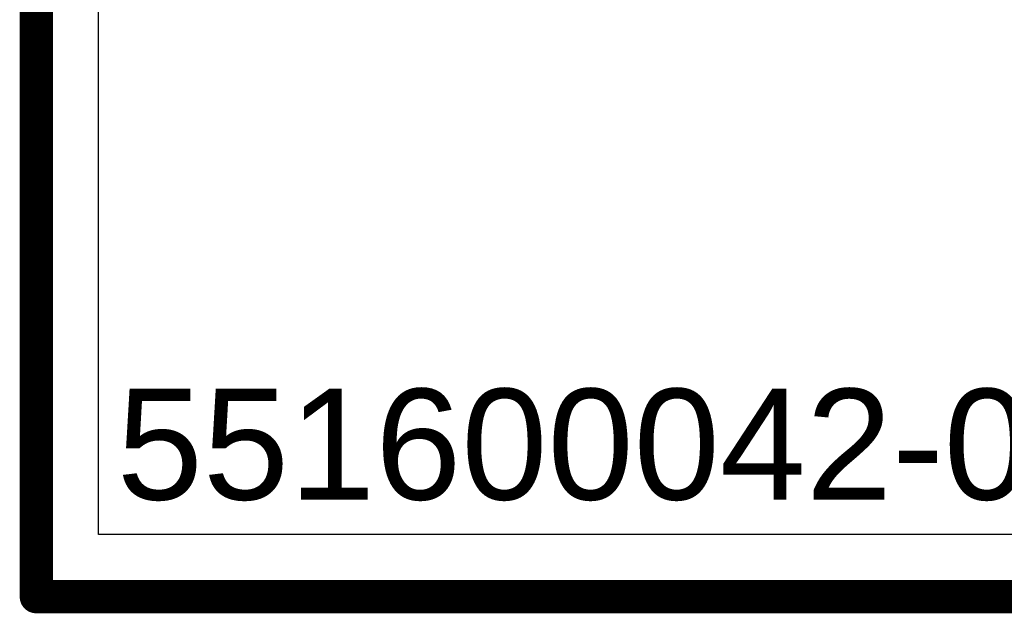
# Model space of a CAD drawing. Header units: millimetres. Extents: x 3.32 to 8.49, y 3.09 to 5.98.
# Tile 2 of 22: x 4.12 to 4.47, y 3.73 to 3.95. Entities that reach past the tile are written whole.
import ezdxf

# ---------------------------------------------------------------- set-up
doc = ezdxf.new("R2010")
doc.units = ezdxf.units.MM
doc.header["$MEASUREMENT"] = 0
for name, color, linetype in [('BottomLayer', 5, 'Continuous'), ('KeepOutLayer', 6, 'Continuous'), ('TopLayer', 1, 'Continuous'), ('TopSolder', 216, 'Continuous')]:
    doc.layers.add(name, color=color, linetype=linetype)
doc.styles.add('Arial', font='arial.ttf', dxfattribs={"height": 0.2})

msp = doc.modelspace()

# ---------------------------------------------------------------- linework, layer by layer
at = {"layer": 'BottomLayer'}
for p, q in [((4.14609, 3.76224), (4.14609, 4.52167)), ((4.93528, 3.76224), (4.14609, 3.76224))]:
    msp.add_line(p, q, dxfattribs=at)
at = {"layer": 'KeepOutLayer', "const_width": 0.01181}
for points in [[(4.12402, 3.74016), (4.12402, 5.90551)], [(4.12402, 3.74016), (6.09252, 3.74016)]]:
    msp.add_lwpolyline(points, dxfattribs=at)
at = {"layer": 'KeepOutLayer', "const_width": 0.00591}
msp.add_lwpolyline([(4.12106, 3.74016, 1), (4.12697, 3.74016, 1)], format="xyb", close=True, dxfattribs=at)
msp.add_lwpolyline([(4.12106, 3.74016, 1), (4.12697, 3.74016, 1)], format="xyb", close=True, dxfattribs=at)

# ---------------------------------------------------------------- texts
at = {"layer": 'TopLayer', "style": 'Arial'}
msp.add_text('551600042-001 REV A', height=0.0393701, rotation=360, dxfattribs=at).set_placement((4.15256, 3.77461))
at = {"layer": 'TopSolder', "style": 'Arial'}
msp.add_text('551600042-001 REV A', height=0.0393701, rotation=360, dxfattribs=at).set_placement((4.15256, 3.77461))

doc.saveas('drawing.dxf')
